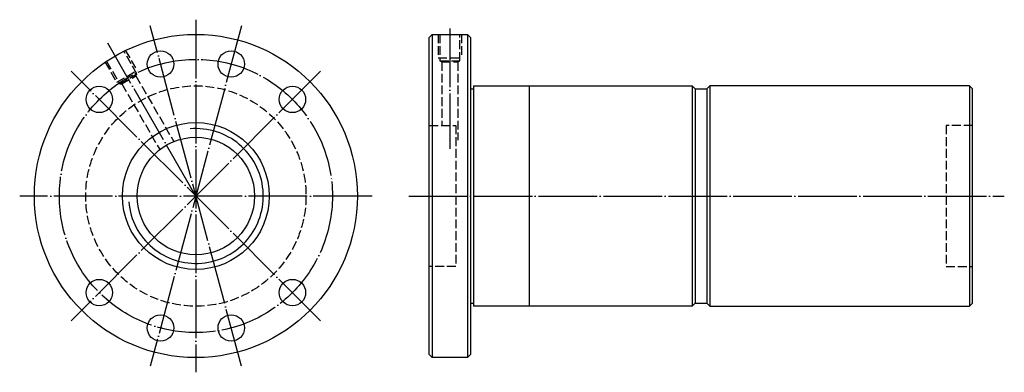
# Model space of a CAD drawing. Header units: millimetres. Extents: x -38 to 297, y 140 to 260.
import ezdxf

# ---------------------------------------------------------------- set-up
doc = ezdxf.new("R2010")
doc.units = ezdxf.units.MM
for name, pattern in [('CENTER', [22, 20, -1, 0, -1]), ('DASHED', [4, 3, -1]), ('THIN', [200000, 200000, 0])]:
    doc.linetypes.add(name, pattern=pattern)
doc.layers.add('NT', color=7, linetype='Continuous')

msp = doc.modelspace()

# ---------------------------------------------------------------- linework, layer by layer
at = {"layer": 'NT', "color": 3, "linetype": 'CENTER'}
for p, q in [((21.5, 260), (21.5, 140)), ((37.03, 257.96), (5.97, 142.04)), ((37.03, 142.04), (5.97, 257.96)), ((108, 257), (108, 216)), ((21.5, 200), (-8.5, 251.96)), ((63.93, 242.43), (-20.93, 157.57)), ((63.93, 157.57), (-20.93, 242.43)), ((81.5, 200), (-38.5, 200)), ((94, 200), (296.81, 200))]:
    msp.add_line(p, q, dxfattribs=at)
at = {"layer": 'NT', "color": 16, "linetype": 'Continuous'}
for p, q in [((101, 254), (102, 255)), ((102, 255), (114, 255)), ((102, 255), (102, 145)), ((114, 255), (115, 254)), ((114, 255), (114, 145)), ((101, 146), (101, 254)), ((115, 254), (115, 146)), ((115, 236.5), (116, 236.5)), ((116, 237.5), (116, 162.5)), ((116, 237.5), (190.5, 237.5)), ((135, 237.5), (135, 162.5)), ((190.5, 237.5), (191.5, 236.5)), ((190.5, 237.5), (190.5, 162.5)), ((191.5, 236.5), (191.5, 163.5)), ((191.5, 236.5), (195.5, 236.5)), ((196.5, 237.5), (195.5, 236.5)), ((195.5, 236.5), (195.5, 163.5)), ((285, 237.5), (196.5, 237.5)), ((196.5, 237.5), (196.5, 162.5)), ((285, 237.5), (285, 162.5)), ((285, 237.5), (286, 236.5)), ((286, 163.5), (286, 236.5)), ((115, 163.5), (116, 163.5)), ((190.5, 162.5), (116, 162.5)), ((191.5, 163.5), (190.5, 162.5)), ((191.5, 163.5), (195.5, 163.5)), ((195.5, 163.5), (196.5, 162.5)), ((196.5, 162.5), (285, 162.5)), ((285, 162.5), (286, 163.5)), ((102, 145), (101, 146)), ((114, 145), (102, 145)), ((115, 146), (114, 145))]:
    msp.add_line(p, q, dxfattribs=at)
at = {"layer": 'NT', "color": 1, "linetype": 'DASHED'}
for p, q in [((104, 255), (104, 247)), ((112, 255), (112, 247)), ((-2.54, 249.63), (1.46, 242.7)), ((-9.46, 245.63), (-5.46, 238.7)), ((104, 247), (112, 247)), ((104.6, 246), (111.4, 246)), ((105.25, 245.62), (105.25, 224)), ((110.75, 245.62), (110.75, 219)), ((-5.46, 238.7), (1.46, 242.7)), ((-4.44, 238.14), (1.44, 241.54)), ((-3.69, 238.14), (9.21, 215.78)), ((1.07, 240.89), (13.98, 218.53)), ((101, 224), (110, 224)), ((110, 224), (110, 176)), ((286, 224), (277, 224)), ((277, 224), (277, 176)), ((110, 176), (101, 176)), ((277, 176), (286, 176))]:
    msp.add_line(p, q, dxfattribs=at)
for points in [[(104.6, 255), (104.6, 246), (105.25, 245.62), (110.75, 245.62), (111.4, 246), (111.4, 255)], [(-8.94, 245.93), (-4.44, 238.14), (-3.69, 238.14), (1.07, 240.89), (1.44, 241.54), (-3.06, 249.33)]]:
    msp.add_lwpolyline(points, dxfattribs=at)
at = {"layer": 'NT', "color": 16, "linetype": 'Continuous'}
for centre, radius in [((21.5, 200), 55), ((9.46, 244.92), 4.5), ((33.54, 244.92), 4.5), ((-11.38, 232.88), 4.5), ((54.38, 232.88), 4.5), ((21.5, 200), 25), ((21.5, 200), 20), ((-11.38, 167.12), 4.5), ((54.38, 167.12), 4.5), ((9.46, 155.08), 4.5), ((33.54, 155.08), 4.5)]:
    msp.add_circle(centre, radius, dxfattribs=at)
at = {"layer": 'NT', "color": 3, "linetype": 'CENTER'}
msp.add_circle((21.5, 200), 46.5, dxfattribs=at)
at = {"layer": 'NT', "color": 1, "linetype": 'DASHED'}
msp.add_circle((21.5, 200), 37.5, dxfattribs=at)
at = {"layer": 'NT', "color": 5, "linetype": 'THIN'}
msp.add_arc((21.5, 200), 22.95, 185, 95, dxfattribs=at)

doc.saveas('drawing.dxf')
